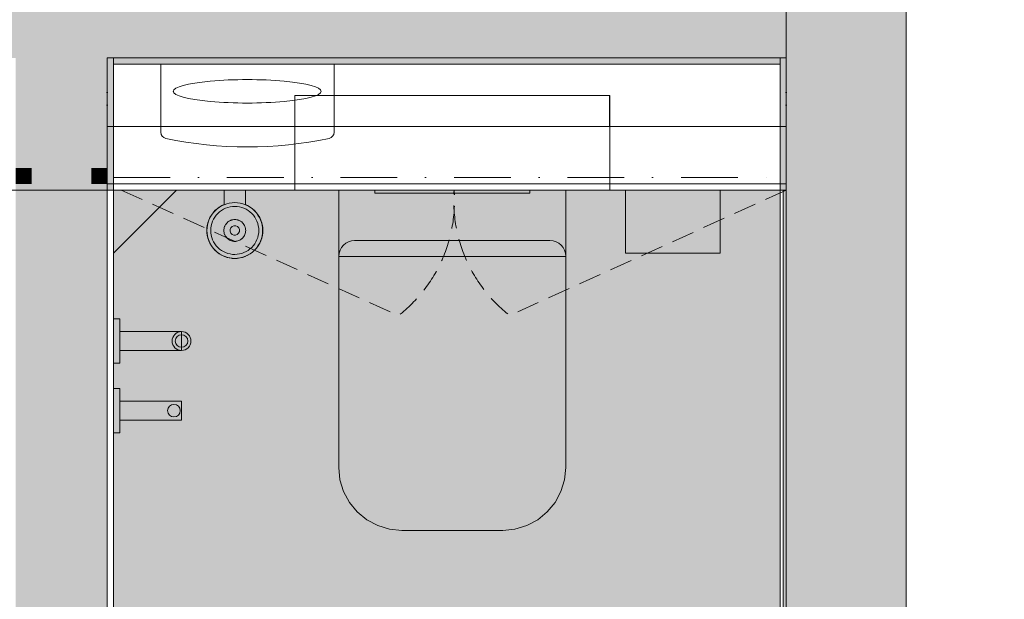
# Model space of a CAD drawing. Header units: millimetres. Extents: x -30 to 102382, y -31808 to 51594.
# Tile 155 of 172: x 78614 to 80176, y 31331 to 32250. Entities that reach past the tile are written whole.
import ezdxf

# ---------------------------------------------------------------- set-up
doc = ezdxf.new("R2010")
doc.units = ezdxf.units.MM
doc.header["$MEASUREMENT"] = 0
for name, pattern in [('Avanemissuund', [54, 36, -18]), ('Dashed', [127, 63.5, -63.5]), ('Ripplae kontuur', [180, 90, -45, 0, -45]), ('tl_xref_DASH_2.5-1.25', [3750, 2500, -1250]), ('Wipeout_Contour', [1000, 0, -1000])]:
    doc.linetypes.add(name, pattern=pattern)
for name, color, linetype in [('05 Sisesein proj.AR', 7, 'Continuous'), ('06 Põrand proj.AR', 7, 'Continuous'), ('43 Sanitaartehnika.SA', 7, 'Continuous'), ('43 Sanitaartehnika_ aksessuaarid.SA', 7, 'Continuous'), ('43 Sanitaartehnika_ peeglid.SA', 7, 'Continuous'), ('44 Sisustus_ aksessuaarid.SA', 7, 'Continuous'), ('44 Sisustus_ erimööbel karkass.SA', 7, 'Continuous'), ('47 Siseviimistlus_ põrand.SA', 7, 'Continuous'), ('47 Siseviimistlus_ sein.SA', 7, 'Continuous'), ('65 SA-VK põrandatrapid.SA', 7, 'Continuous')]:
    doc.layers.add(name, color=color, linetype=linetype)

# ---------------------------------------------------------------- blocks, each defined once
blk = doc.blocks.new('Bideedušš[577]_2', base_point=(78885.5, 31775.5))
at = {"layer": '43 Sanitaartehnika.SA', "color": 7, "linetype": 'Continuous', "lineweight": 20}
for p, q in [((78762.5, 31775), (78762.5, 31775.5)), ((78772.5, 31775.5), (78762.5, 31775.5)), ((78762.5, 31773.4), (78762.5, 31775)), ((78762.5, 31770.9), (78762.5, 31773.4)), ((78772.5, 31775), (78772.5, 31775.5)), ((78772.5, 31773.4), (78772.5, 31775)), ((78772.5, 31770.9), (78772.5, 31773.4)), ((78762.5, 31767.4), (78762.5, 31770.9)), ((78762.5, 31763), (78762.5, 31767.4)), ((78762.5, 31758), (78762.5, 31763)), ((78762.5, 31752.5), (78762.5, 31758)), ((78772.5, 31767.4), (78772.5, 31770.9)), ((78772.5, 31763), (78772.5, 31767.4)), ((78772.5, 31758), (78772.5, 31763)), ((78772.5, 31752.5), (78772.5, 31758)), ((78762.5, 31746.6), (78762.5, 31752.5)), ((78762.5, 31740.5), (78762.5, 31746.6)), ((78772.5, 31755.5), (78772.5, 31755.3)), ((78870.5, 31755.5), (78772.5, 31755.5)), ((78772.5, 31755.3), (78772.5, 31754.6)), ((78772.5, 31754.6), (78772.5, 31753.5)), ((78772.5, 31753.5), (78772.5, 31752)), ((78772.5, 31746.6), (78772.5, 31752.5)), ((78772.5, 31752), (78772.5, 31750.2)), ((78772.5, 31750.2), (78772.5, 31748)), ((78772.5, 31748), (78772.5, 31745.7)), ((78772.5, 31740.5), (78772.5, 31746.6)), ((78772.5, 31745.7), (78772.5, 31743.2)), ((78772.5, 31743.2), (78772.5, 31740.5)), ((78870.5, 31755.5), (78870.5, 31755.3)), ((78870.5, 31755.3), (78870.5, 31754.6)), ((78870.5, 31754.6), (78870.5, 31753.5)), ((78870.5, 31753.5), (78870.5, 31752)), ((78870.5, 31752), (78870.5, 31750.2)), ((78870.5, 31750.2), (78870.5, 31748)), ((78870.5, 31748), (78870.5, 31745.7)), ((78870.5, 31745.7), (78870.5, 31743.2)), ((78870.5, 31743.2), (78870.5, 31740.5)), ((78762.5, 31734.5), (78762.5, 31740.5)), ((78762.5, 31728.6), (78762.5, 31734.5)), ((78762.5, 31723), (78762.5, 31728.6)), ((78772.5, 31734.5), (78772.5, 31740.5)), ((78772.5, 31740.5), (78772.5, 31737.9)), ((78772.5, 31737.9), (78772.5, 31735.4)), ((78772.5, 31735.4), (78772.5, 31733)), ((78772.5, 31728.6), (78772.5, 31734.5)), ((78772.5, 31733), (78772.5, 31730.9)), ((78772.5, 31730.9), (78772.5, 31729.1)), ((78772.5, 31729.1), (78772.5, 31727.6)), ((78772.5, 31723), (78772.5, 31728.6)), ((78772.5, 31727.6), (78772.5, 31726.5)), ((78772.5, 31726.5), (78772.5, 31725.8)), ((78870.5, 31740.5), (78870.5, 31737.9)), ((78870.5, 31737.9), (78870.5, 31735.4)), ((78870.5, 31735.4), (78870.5, 31733)), ((78870.5, 31733), (78870.5, 31730.9)), ((78870.5, 31730.9), (78870.5, 31729.1)), ((78870.5, 31729.1), (78870.5, 31727.6)), ((78870.5, 31727.6), (78870.5, 31726.5)), ((78870.5, 31726.5), (78870.5, 31725.8)), ((78762.5, 31718), (78762.5, 31723)), ((78762.5, 31713.7), (78762.5, 31718)), ((78762.5, 31710.2), (78762.5, 31713.7)), ((78772.5, 31725.8), (78772.5, 31725.5)), ((78870.5, 31725.5), (78772.5, 31725.5)), ((78772.5, 31718), (78772.5, 31723)), ((78772.5, 31713.7), (78772.5, 31718)), ((78772.5, 31710.2), (78772.5, 31713.7)), ((78870.5, 31725.8), (78870.5, 31725.5)), ((78762.5, 31707.7), (78762.5, 31710.2)), ((78762.5, 31706.1), (78762.5, 31707.7)), ((78762.5, 31705.5), (78762.5, 31706.1)), ((78772.5, 31705.5), (78762.5, 31705.5)), ((78772.5, 31707.7), (78772.5, 31710.2)), ((78772.5, 31706.1), (78772.5, 31707.7)), ((78772.5, 31705.5), (78772.5, 31706.1)), ((78762.5, 31664.5), (78762.5, 31665)), ((78772.5, 31665), (78762.5, 31665)), ((78762.5, 31662.9), (78762.5, 31664.5)), ((78772.5, 31664.5), (78772.5, 31665)), ((78772.5, 31662.9), (78772.5, 31664.5)), ((78762.5, 31660.4), (78762.5, 31662.9)), ((78762.5, 31656.9), (78762.5, 31660.4)), ((78762.5, 31652.5), (78762.5, 31656.9)), ((78762.5, 31647.5), (78762.5, 31652.5)), ((78772.5, 31660.4), (78772.5, 31662.9)), ((78772.5, 31656.9), (78772.5, 31660.4)), ((78772.5, 31652.5), (78772.5, 31656.9)), ((78772.5, 31647.5), (78772.5, 31652.5)), ((78762.5, 31642), (78762.5, 31647.5)), ((78762.5, 31636.1), (78762.5, 31642)), ((78762.5, 31630), (78762.5, 31636.1)), ((78772.5, 31642), (78772.5, 31647.5)), ((78772.5, 31644.8), (78772.5, 31645)), ((78870.5, 31645), (78772.5, 31645)), ((78772.5, 31644.1), (78772.5, 31644.8)), ((78772.5, 31643), (78772.5, 31644.1)), ((78772.5, 31641.5), (78772.5, 31643)), ((78772.5, 31636.1), (78772.5, 31642)), ((78772.5, 31639.7), (78772.5, 31641.5)), ((78772.5, 31637.5), (78772.5, 31639.7)), ((78772.5, 31635.2), (78772.5, 31637.5)), ((78772.5, 31630), (78772.5, 31636.1)), ((78772.5, 31632.6), (78772.5, 31635.2)), ((78772.5, 31630), (78772.5, 31632.6)), ((78870.5, 31644.8), (78870.5, 31645)), ((78870.5, 31644.1), (78870.5, 31644.8)), ((78870.5, 31643), (78870.5, 31644.1)), ((78870.5, 31641.5), (78870.5, 31643)), ((78870.5, 31639.7), (78870.5, 31641.5)), ((78870.5, 31637.5), (78870.5, 31639.7)), ((78870.5, 31635.2), (78870.5, 31637.5)), ((78870.5, 31632.6), (78870.5, 31635.2)), ((78870.5, 31630), (78870.5, 31632.6)), ((78762.5, 31624), (78762.5, 31630)), ((78762.5, 31618.1), (78762.5, 31624)), ((78762.5, 31612.5), (78762.5, 31618.1)), ((78772.5, 31624), (78772.5, 31630)), ((78772.5, 31627.4), (78772.5, 31630)), ((78772.5, 31624.9), (78772.5, 31627.4)), ((78772.5, 31622.5), (78772.5, 31624.9)), ((78772.5, 31618.1), (78772.5, 31624)), ((78772.5, 31620.4), (78772.5, 31622.5)), ((78772.5, 31618.6), (78772.5, 31620.4)), ((78772.5, 31617.1), (78772.5, 31618.6)), ((78772.5, 31612.5), (78772.5, 31618.1)), ((78772.5, 31615.9), (78772.5, 31617.1)), ((78870.5, 31627.4), (78870.5, 31630)), ((78870.5, 31624.9), (78870.5, 31627.4)), ((78870.5, 31622.5), (78870.5, 31624.9)), ((78870.5, 31620.4), (78870.5, 31622.5)), ((78870.5, 31618.6), (78870.5, 31620.4)), ((78870.5, 31617.1), (78870.5, 31618.6)), ((78870.5, 31615.9), (78870.5, 31617.1)), ((78762.5, 31607.5), (78762.5, 31612.5)), ((78762.5, 31603.2), (78762.5, 31607.5)), ((78762.5, 31599.7), (78762.5, 31603.2)), ((78772.5, 31615.3), (78772.5, 31615.9)), ((78772.5, 31615), (78772.5, 31615.3)), ((78870.5, 31615), (78772.5, 31615)), ((78772.5, 31607.5), (78772.5, 31612.5)), ((78772.5, 31603.2), (78772.5, 31607.5)), ((78772.5, 31599.7), (78772.5, 31603.2)), ((78870.5, 31615.3), (78870.5, 31615.9)), ((78870.5, 31615), (78870.5, 31615.3)), ((78762.5, 31597.2), (78762.5, 31599.7)), ((78762.5, 31595.6), (78762.5, 31597.2)), ((78762.5, 31595), (78762.5, 31595.6)), ((78772.5, 31595), (78762.5, 31595)), ((78772.5, 31597.2), (78772.5, 31599.7)), ((78772.5, 31595.6), (78772.5, 31597.2)), ((78772.5, 31595), (78772.5, 31595.6))]:
    blk.add_line(p, q, dxfattribs=at)
at = {"layer": '43 Sanitaartehnika.SA', "color": 7, "linetype": 'Continuous', "lineweight": 20, "flags": 128}
for points in [[(78855.5, 31740.5, 1), (78885.5, 31740.5, 1)], [(78855.5, 31740.5, 1), (78885.5, 31740.5, 1)], [(78860.5, 31740.5, 1), (78880.5, 31740.5, 1)], [(78860.5, 31740.5, 1), (78880.5, 31740.5, 1)], [(78848.5, 31630, 1), (78868.5, 31630, 1)], [(78848.5, 31630, 1), (78868.5, 31630, 1)]]:
    blk.add_lwpolyline(points, format="xyb", close=True, dxfattribs=at)
blk = doc.blocks.new('Sanitary_Accessories_HEWI_Toilet-brush-unit[585]_2', base_point=(78955, 31925.8))
at = {"layer": '44 Sisustus_ aksessuaarid.SA', "color": 7, "linetype": 'Continuous', "lineweight": 20, "flags": 128}
for points in [[(78972, 31957), (78975.4, 31955.5), (78979.3, 31953.2), (78983, 31950.5), (78986.4, 31947.4), (78989.5, 31944), (78992.2, 31940.3), (78994.5, 31936.4), (78996.3, 31932.3), (78997.7, 31928.2), (78998.7, 31924.1), (78999.3, 31920), (78999.5, 31916), (78999.3, 31912), (78998.7, 31907.9), (78997.7, 31903.7), (78996.3, 31899.6), (78994.5, 31895.6), (78992.2, 31891.7), (78989.5, 31888), (78986.4, 31884.5), (78983, 31881.5), (78979.3, 31878.8), (78975.4, 31876.5), (78971.4, 31874.6), (78967.2, 31873.2), (78963.1, 31872.3), (78959, 31871.7), (78955, 31871.5), (78951, 31871.7), (78946.9, 31872.3), (78942.8, 31873.2), (78938.6, 31874.6), (78934.6, 31876.5), (78930.7, 31878.8), (78927, 31881.5), (78923.6, 31884.5), (78920.5, 31888), (78917.8, 31891.7), (78915.5, 31895.6), (78913.7, 31899.6), (78912.3, 31903.7), (78911.3, 31907.9), (78910.7, 31912), (78910.5, 31916), (78910.7, 31920), (78911.3, 31924.1), (78912.3, 31928.2), (78913.7, 31932.3), (78915.5, 31936.4), (78917.8, 31940.3), (78920.5, 31944), (78923.6, 31947.4), (78927, 31950.5), (78930.7, 31953.2), (78934.6, 31955.5), (78938, 31957), (78938, 31972.4), (78938, 31980), (78938.3, 31980), (78938.8, 31980), (78939.5, 31980), (78940, 31980), (78940.2, 31980), (78940.9, 31980), (78941.9, 31980), (78943, 31980), (78944.9, 31980), (78965.1, 31980), (78967, 31980), (78968.1, 31980), (78969.1, 31980), (78969.8, 31980), (78970, 31980), (78970.5, 31980), (78971.2, 31980), (78971.7, 31980), (78972, 31980), (78972, 31972.4), (78972, 31964.7)], [(78956.6, 31933.2), (78956.7, 31933.2), (78958.1, 31933), (78958.4, 31932.9), (78959.8, 31932.6), (78960, 31932.5), (78961.4, 31932.1), (78961.6, 31932), (78962.9, 31931.3), (78963.2, 31931.2), (78964.5, 31930.5), (78964.6, 31930.4), (78965.9, 31929.4), (78966, 31929.4), (78967.2, 31928.2), (78968.4, 31927), (78968.4, 31926.9), (78969.4, 31925.6), (78969.5, 31925.4), (78970.3, 31924.1), (78970.4, 31923.9), (78971, 31922.6), (78971.1, 31922.3), (78971.6, 31921), (78971.6, 31920.7), (78972, 31919.4), (78972, 31919.1), (78972.2, 31917.7), (78972.2, 31917.5), (78972.3, 31916), (78972.2, 31914.4), (78972.2, 31914.3), (78972, 31912.8), (78972, 31912.6), (78971.6, 31911.2), (78971.6, 31911), (78971.1, 31909.6), (78971, 31909.4), (78970.4, 31908), (78970.3, 31907.8), (78969.5, 31906.5), (78969.4, 31906.4), (78968.4, 31905.1), (78968.4, 31905), (78967.2, 31903.7), (78966, 31902.6), (78965.9, 31902.5), (78964.6, 31901.6), (78964.5, 31901.5), (78963.2, 31900.7), (78962.9, 31900.6), (78961.6, 31900), (78961.4, 31899.9), (78960, 31899.4), (78959.8, 31899.3), (78958.4, 31899), (78958.1, 31899), (78956.7, 31898.8), (78956.6, 31898.7), (78955, 31898.7), (78953.4, 31898.7), (78953.3, 31898.8), (78951.9, 31899), (78951.6, 31899), (78950.2, 31899.3), (78950, 31899.4), (78948.6, 31899.9), (78948.4, 31900), (78947.1, 31900.6), (78946.8, 31900.7), (78945.5, 31901.5), (78945.4, 31901.6), (78944.1, 31902.5), (78944, 31902.6), (78942.8, 31903.7), (78941.6, 31905), (78941.6, 31905.1), (78940.6, 31906.4), (78940.5, 31906.5), (78939.7, 31907.8), (78939.6, 31908), (78939, 31909.4), (78938.9, 31909.6), (78938.4, 31911), (78938.4, 31911.2), (78938, 31912.6), (78938, 31912.8), (78937.8, 31914.3), (78937.8, 31914.4), (78937.7, 31916), (78937.8, 31917.5), (78937.8, 31917.7), (78938, 31919.1), (78938, 31919.4), (78938.4, 31920.7), (78938.4, 31921), (78938.9, 31922.3), (78939, 31922.6), (78939.6, 31923.9), (78939.7, 31924.1), (78940.5, 31925.4), (78940.6, 31925.6), (78941.6, 31926.9), (78941.6, 31927), (78942.8, 31928.2), (78944, 31929.4), (78944.1, 31929.4), (78945.4, 31930.4), (78945.5, 31930.5), (78946.8, 31931.2), (78947.1, 31931.3), (78948.4, 31932), (78948.6, 31932.1), (78950, 31932.5), (78950.2, 31932.6), (78951.6, 31932.9), (78951.9, 31933), (78953.3, 31933.2), (78953.4, 31933.2), (78955, 31933.3)], [(78953.7, 31923.4), (78956.6, 31923.3), (78959.3, 31922.1), (78961.3, 31920), (78962.4, 31917.3), (78962.3, 31914.4), (78961.1, 31911.7), (78959, 31909.7), (78956.3, 31908.6), (78953.4, 31908.7), (78950.7, 31909.8), (78948.7, 31911.9), (78947.6, 31914.7), (78947.7, 31917.6), (78948.9, 31920.3), (78951, 31922.3)]]:
    blk.add_lwpolyline(points, close=True, dxfattribs=at)
for points in [[(78910.7, 31915.9, -0.414214), (78955, 31960.2, -0.414214), (78999.2, 31915.9, -0.414214), (78955, 31871.7, -0.414214)], [(78955, 31877.9, 0.198884), (78981.9, 31889.1, 0.198941), (78993.1, 31916, 0.198941), (78981.9, 31942.9, 0.198884), (78955, 31954, 0.198884), (78928.1, 31942.9, 0.198941), (78916.9, 31916), (78916.9, 31915.9, 0.198711), (78928.1, 31889, 0.198655)]]:
    blk.add_lwpolyline(points, format="xyb", close=True, dxfattribs=at)
blk = doc.blocks.new('Mirror 26[586]_2', base_point=(78597.5, 31979.9))
at = {"layer": '43 Sanitaartehnika_ peeglid.SA', "color": 7, "linetype": 'Continuous', "lineweight": 20}
for p, q in [((78597.5, 31979.9), (78597.5, 30509.9)), ((78762.5, 31979.9), (78597.5, 31979.9)), ((78762.5, 30509.9), (78762.5, 31979.9)), ((78597.5, 30509.9), (78762.5, 30509.9))]:
    blk.add_line(p, q, dxfattribs=at)
at = {"layer": '43 Sanitaartehnika_ peeglid.SA', "color": 7, "linetype": 'Continuous', "lineweight": 20, "flags": 128}
blk.add_lwpolyline([(78597.5, 31979.9), (78597.5, 30509.9), (78762.5, 30509.9), (78762.5, 31979.9)], close=True, dxfattribs=at)
blk = doc.blocks.new('WC 26[662]_2', base_point=(79300, 31979.9))
at = {"layer": '43 Sanitaartehnika.SA', "color": 7, "linetype": 'Continuous', "lineweight": 20}
for p, q in [((79550, 32129.9), (79050, 32129.9)), ((79050, 31979.9), (79050, 32129.9)), ((79550, 31979.9), (79550, 32129.9)), ((79550, 31979.9), (79050, 31979.9)), ((79145, 31899.9), (79300, 31899.9)), ((79300, 31899.9), (79455, 31899.9)), ((79480, 31874.9), (79120, 31874.9))]:
    blk.add_line(p, q, dxfattribs=at)
at = {"layer": '43 Sanitaartehnika.SA', "color": 7, "linetype": 'Continuous', "lineweight": 20, "flags": 128}
for points in [[(79220, 31439.9), (79200.5, 31441.9), (79181.7, 31447.6), (79164.4, 31456.8), (79149.3, 31469.2), (79136.9, 31484.4), (79127.6, 31501.7), (79121.9, 31520.4), (79120, 31539.9), (79120, 31979.9), (79480, 31979.9), (79480, 31539.9), (79478.1, 31520.4), (79472.4, 31501.7), (79463.1, 31484.4), (79450.7, 31469.2), (79435.6, 31456.8), (79418.3, 31447.6), (79399.5, 31441.9), (79380, 31439.9)], [(79177, 31979.9), (79423, 31979.9), (79423, 31974.9), (79177, 31974.9)]]:
    blk.add_lwpolyline(points, close=True, dxfattribs=at)
at = {"layer": '43 Sanitaartehnika.SA', "color": 7, "linetype": 'Continuous', "lineweight": 20}
for centre, start, end in [((79145, 31874.9), 90, 180), ((79455, 31874.9), 0, 90)]:
    blk.add_arc(centre, 25, start, end, dxfattribs=at)
blk = doc.blocks.new('Stainless steel paper towel C_Z folds dispenser DT0106x')
at = {"layer": '43 Sanitaartehnika_ aksessuaarid.SA', "color": 8, "linetype": 'Continuous', "lineweight": 13}
blk.add_line((116.9, -43.1), (116.9, -43.1), dxfattribs=at)
at = {"layer": '43 Sanitaartehnika_ aksessuaarid.SA', "color": 8, "linetype": 'Continuous', "lineweight": 13, "flags": 128}
blk.add_lwpolyline([(-137.5, 0), (137.5, 0), (137.5, -108.2, -0.354813), (129.6, -117.9, -0.103858), (-129.6, -117.9, -0.354813), (-137.5, -108.2)], format="xyb", close=True, dxfattribs=at)
at = {"layer": '43 Sanitaartehnika_ aksessuaarid.SA', "color": 8, "linetype": 'Continuous', "lineweight": 13}
for start_param, end_param in [(6.280936, 9.424778), (3.141593, 6.285435)]:
    blk.add_ellipse((-0.3, -43.1), major_axis=(117.2, 0), ratio=0.15873, start_param=start_param, end_param=end_param, dxfattribs=at)
blk.add_point((-117.5, -43.1), dxfattribs=at)

msp = doc.modelspace()

# ---------------------------------------------------------------- hatches: boundary and pattern name
at = {"layer": '05 Sisesein proj.AR', "linetype": 'Continuous', "lineweight": 13}
for points in [[(77530, 32189.9), (79830, 32189.9), (79830, 32379.9), (77530, 32379.9)], [(78607.5, 32189.9), (78607.5, 32080.9), (78620, 32080.9), (78620, 32189.9)], [(78620, 32189.9), (78620, 32080.9), (78632.5, 32080.9), (78632.5, 32189.9)], [(78727.5, 32080.9), (78727.5, 32189.9), (78632.5, 32189.9), (78632.5, 32080.9)], [(78740, 32080.9), (78740, 32189.9), (78727.5, 32189.9), (78727.5, 32080.9)], [(78620, 32080.9), (78607.5, 32080.9), (78607.5, 32014.9), (78620, 32014.9)], [(78632.5, 32080.9), (78620, 32080.9), (78620, 32014.9), (78632.5, 32014.9)], [(78727.5, 32080.9), (78632.5, 32080.9), (78632.5, 32014.9), (78727.5, 32014.9)], [(78740, 32080.9), (78727.5, 32080.9), (78727.5, 32014.9), (78740, 32014.9)], [(78620, 32014.9), (78607.5, 32014.9), (78607.5, 32002.4), (78620, 32002.4)], [(78632.5, 32014.9), (78620, 32014.9), (78620, 32002.4), (78632.5, 32002.4)], [(78727.5, 32014.9), (78632.5, 32014.9), (78632.5, 32002.4), (78727.5, 32002.4)], [(78740, 32014.9), (78727.5, 32014.9), (78727.5, 32002.4), (78740, 32002.4)], [(78620, 32002.4), (78607.5, 32002.4), (78607.5, 31989.9), (78620, 31989.9)], [(78632.5, 32002.4), (78620, 32002.4), (78620, 31989.9), (78632.5, 31989.9)], [(78727.5, 32002.4), (78632.5, 32002.4), (78632.5, 31989.9), (78727.5, 31989.9)], [(78740, 32002.4), (78727.5, 32002.4), (78727.5, 31989.9), (78740, 31989.9)], [(78607.5, 31989.9), (78607.5, 30500), (78620, 30500), (78620, 31989.9)], [(78620, 31989.9), (78620, 30500), (78632.5, 30500), (78632.5, 31989.9)], [(78727.5, 30500), (78727.5, 31989.9), (78632.5, 31989.9), (78632.5, 30500)], [(78740, 30500), (78740, 31989.9), (78727.5, 31989.9), (78727.5, 30500)]]:
    msp.add_hatch(color=252, dxfattribs=at).paths.add_polyline_path(points)
at = {"layer": '43 Sanitaartehnika_ aksessuaarid.SA', "linetype": 'Continuous', "lineweight": 13}
msp.add_hatch(color=253, dxfattribs=at).paths.add_polyline_path([(79725, 31979.9), (79650, 31979.9), (79575, 31979.9), (79575, 31879.9), (79725, 31879.9)])
at = {"layer": '44 Sisustus_ erimööbel karkass.SA', "linetype": 'Continuous', "lineweight": 13}
msp.add_hatch(color=252, dxfattribs=at).paths.add_polyline_path([(79830, 32189.9), (78752.5, 32189.9), (78762.5, 32179.9), (79820, 32179.9)])
at = {"layer": '47 Siseviimistlus_ põrand.SA', "linetype": 'Continuous', "lineweight": 0}
msp.add_hatch(color=27, dxfattribs=at).paths.add_polyline_path([(79830, 30500), (79830, 31989.9), (78752.5, 31989.9), (78752.5, 30500)])

# ---------------------------------------------------------------- linework, layer by layer
at = {"layer": '05 Sisesein proj.AR', "color": 7, "linetype": 'Continuous', "lineweight": 20, "flags": 128}
for points in [[(80020, 30500), (80020, 33280)], [(78752.5, 32189.9), (79830, 32189.9)]]:
    msp.add_lwpolyline(points, dxfattribs=at)
msp.add_lwpolyline([(78752.5, 32190), (78752.5, 31990), (79830, 31990), (79830, 32190)], close=True, dxfattribs=at)
at = {"layer": '06 Põrand proj.AR', "color": 7, "linetype": 'Continuous', "lineweight": 20, "flags": 128}
for points in [[(77530, 30500), (79830, 30500), (79830, 33469.9), (82300, 33469.9), (82300, 37970), (77530, 37970)], [(79830, 30260), (82490, 30260), (82490, 33469.9), (79830, 33469.9)]]:
    msp.add_lwpolyline(points, close=True, dxfattribs=at)
at = {"layer": '43 Sanitaartehnika.SA', "color": 7, "linetype": 'Continuous', "lineweight": 20, "flags": 128}
msp.add_lwpolyline([(79549.4, 32034.9), (79549.4, 32129.9), (79050, 32129.9), (79050, 32034.9)], close=True, dxfattribs=at)
at = {"layer": '43 Sanitaartehnika_ aksessuaarid.SA', "color": 8, "linetype": 'Continuous', "lineweight": 13, "flags": 128}
msp.add_lwpolyline([(79725, 31979.9), (79650, 31979.9), (79575, 31979.9), (79575, 31879.9), (79725, 31879.9)], close=True, dxfattribs=at)
at = {"layer": '44 Sisustus_ erimööbel karkass.SA', "color": 7, "linetype": 'Ripplae kontuur', "lineweight": 20}
for p, q in [((78752.5, 32189.9), (79830, 32189.9)), ((78752.5, 32189.9), (79820, 32189.9)), ((78752.5, 32189.9), (79830, 32189.9)), ((78762.5, 32189.9), (79820, 32189.9)), ((78762.5, 32179.9), (78762.5, 32189.9)), ((79820, 32179.9), (79820, 32189.9)), ((79820, 32179.9), (79820, 32189.9))]:
    msp.add_line(p, q, dxfattribs=at)
at = {"layer": '44 Sisustus_ erimööbel karkass.SA', "color": 7, "linetype": 'Continuous', "lineweight": 20}
for p, q in [((78752.5, 32189.9), (79830, 32189.9)), ((79830, 32189.9), (78752.5, 32189.9)), ((78752.5, 32189.9), (79830, 32189.9)), ((78762.5, 32179.9), (79820, 32179.9)), ((79820, 32179.9), (78762.5, 32179.9))]:
    msp.add_line(p, q, dxfattribs=at)
at = {"layer": '47 Siseviimistlus_ põrand.SA', "color": 253, "linetype": 'tl_xref_DASH_2.5-1.25', "lineweight": 13, "flags": 128}
msp.add_lwpolyline([(79830, 30500), (79830, 31989.9), (78752.5, 31989.9), (78752.5, 30500)], close=True, dxfattribs=at)

# ---------------------------------------------------------------- next in the draw order: wipeouts: each hides what was drawn before it
at = {"color": 254, "linetype": 'Wipeout_Contour', "lineweight": 0, "ltscale": 255007.531069}
msp.add_wipeout([(78762.5, 31979.9), (78752.5, 31989.9), (78752.5, 31979.9)], dxfattribs=at).dxf.layer = '47 Siseviimistlus_ sein.SA'
at = {"color": 254, "linetype": 'Wipeout_Contour', "lineweight": 0, "ltscale": 257985.859689}
msp.add_wipeout([(79820, 31979.9), (79830, 31979.9), (79830, 31989.9)], dxfattribs=at).dxf.layer = '47 Siseviimistlus_ sein.SA'

# ---------------------------------------------------------------- next in the draw order: wipeouts: each hides what was drawn before it
at = {"color": 254, "linetype": 'Wipeout_Contour', "lineweight": 0, "ltscale": 257981.596857}
msp.add_wipeout([(79820, 31979.9), (79830, 31989.9), (79820, 31989.9)], dxfattribs=at).dxf.layer = '47 Siseviimistlus_ sein.SA'

# ---------------------------------------------------------------- next in the draw order: linework, layer by layer
at = {"layer": '47 Siseviimistlus_ sein.SA', "color": 7, "linetype": 'Continuous', "lineweight": 20, "flags": 128}
msp.add_lwpolyline([(79830, 31989.9), (79830, 31979.9)], dxfattribs=at)

# ---------------------------------------------------------------- next in the draw order: wipeouts: each hides what was drawn before it
at = {"color": 254, "linetype": 'Wipeout_Contour', "lineweight": 0, "ltscale": 341998.310404}
msp.add_wipeout([(78762.5, 31979.9), (79820, 31979.9), (79820, 31989.9), (78762.5, 31989.9)], dxfattribs=at).dxf.layer = '47 Siseviimistlus_ sein.SA'

# ---------------------------------------------------------------- next in the draw order: linework, layer by layer
at = {"layer": '43 Sanitaartehnika_ aksessuaarid.SA', "color": 252, "linetype": 'Avanemissuund', "lineweight": 13, "flags": 128}
msp.add_lwpolyline([(78775, 31979.9), (79214.8, 31780.9, 0.249868), (79303, 31979.9)], format="xyb", dxfattribs=at)

# ---------------------------------------------------------------- next in the draw order: block references
at = {"layer": '44 Sisustus_ aksessuaarid.SA', "color": 7, "linetype": 'Continuous', "lineweight": 20}
msp.add_blockref('Sanitary_Accessories_HEWI_Toilet-brush-unit[585]_2', (78955, 31925.8), dxfattribs=at)

# ---------------------------------------------------------------- next in the draw order: wipeouts: each hides what was drawn before it
at = {"color": 254, "linetype": 'Wipeout_Contour', "lineweight": 0, "ltscale": 255020.008653}
msp.add_wipeout([(78762.5, 31989.9), (78752.5, 31989.9), (78762.5, 31979.9)], dxfattribs=at).dxf.layer = '47 Siseviimistlus_ sein.SA'

# ---------------------------------------------------------------- next in the draw order: linework, layer by layer
at = {"layer": '47 Siseviimistlus_ sein.SA', "color": 7, "linetype": 'Continuous', "lineweight": 20, "flags": 128}
for points in [[(78752.5, 31989.9), (78752.5, 31979.9)], [(79830, 31989.9), (78752.5, 31989.9)], [(78762.5, 31979.9), (79820, 31979.9)]]:
    msp.add_lwpolyline(points, dxfattribs=at)

# ---------------------------------------------------------------- next in the draw order: wipeouts: each hides what was drawn before it
at = {"color": 254, "linetype": 'Wipeout_Contour', "lineweight": 0, "ltscale": 342015.183003}
msp.add_wipeout([(78752.5, 31989.9), (79830, 31989.9), (79830, 32002.4), (78752.5, 32002.4)], dxfattribs=at).dxf.layer = '05 Sisesein proj.AR'
at = {"color": 254, "linetype": 'Wipeout_Contour', "lineweight": 0, "ltscale": 338926.740904}
msp.add_wipeout([(78762.5, 30510), (78762.5, 31979.9), (78752.5, 31979.9), (78752.5, 30510)], dxfattribs=at).dxf.layer = '47 Siseviimistlus_ sein.SA'
at = {"color": 254, "linetype": 'Wipeout_Contour', "lineweight": 0, "ltscale": 342899.331918}
msp.add_wipeout([(79820, 31979.9), (79820, 30510), (79830, 30510), (79830, 31979.9)], dxfattribs=at).dxf.layer = '47 Siseviimistlus_ sein.SA'

# ---------------------------------------------------------------- next in the draw order: hatches: boundary and pattern name
at = {"layer": '05 Sisesein proj.AR', "linetype": 'Continuous', "lineweight": 13}
msp.add_hatch(color=252, dxfattribs=at).paths.add_polyline_path([(78752.5, 30500), (78752.5, 31989.9), (78740, 31989.9), (78740, 30500)])
at = {"layer": '47 Siseviimistlus_ sein.SA', "linetype": 'Continuous', "lineweight": 13}
msp.add_hatch(color=252, dxfattribs=at).paths.add_polyline_path([(79830, 30505), (79830, 31980), (79825, 31980), (79825, 30505)])

# ---------------------------------------------------------------- next in the draw order: linework, layer by layer
at = {"layer": '05 Sisesein proj.AR', "color": 7, "linetype": 'Continuous', "lineweight": 20, "flags": 128}
for points in [[(78752.5, 31989.9), (79830, 31989.9)], [(78752.5, 30500), (78752.5, 31989.9)]]:
    msp.add_lwpolyline(points, dxfattribs=at)
at = {"layer": '43 Sanitaartehnika_ aksessuaarid.SA', "color": 252, "linetype": 'Avanemissuund', "lineweight": 13, "flags": 128}
msp.add_lwpolyline([(79830, 31979.9), (79391.2, 31780.9, -0.249868), (79303, 31979.9)], format="xyb", dxfattribs=at)
at = {"layer": '44 Sisustus_ erimööbel karkass.SA', "color": 7, "linetype": 'Ripplae kontuur', "lineweight": 20}
for p, q in [((78752.5, 31979.9), (79291, 31979.9)), ((78752.5, 31979.9), (79830, 31979.9)), ((79293, 31979.9), (79830, 31979.9))]:
    msp.add_line(p, q, dxfattribs=at)
at = {"layer": '44 Sisustus_ erimööbel karkass.SA', "color": 7, "linetype": 'Continuous', "lineweight": 20}
for p, q in [((78762.5, 31979.9), (78752.5, 31979.9)), ((78752.5, 31979.9), (79830, 31979.9)), ((79830, 31979.9), (79820, 31979.9))]:
    msp.add_line(p, q, dxfattribs=at)
at = {"layer": '47 Siseviimistlus_ sein.SA', "color": 7, "linetype": 'Continuous', "lineweight": 20, "flags": 128}
for points in [[(78752.5, 31979.9), (78752.5, 30500)], [(78762.5, 30510), (78762.5, 31979.9)], [(79820, 31979.9), (79820, 30510)], [(79825, 31980), (79825, 30505)], [(79830, 31980), (79825, 31980)], [(79830, 30500), (79830, 31980)], [(79830, 30510), (79830, 31979.9)]]:
    msp.add_lwpolyline(points, dxfattribs=at)
at = {"layer": '65 SA-VK põrandatrapid.SA', "color": 214, "linetype": 'tl_xref_DASH_2.5-1.25', "lineweight": 13, "flags": 128}
msp.add_lwpolyline([(78762.5, 31879.9), (78762.5, 31979.9), (78862.5, 31979.9)], close=True, dxfattribs=at)

# ---------------------------------------------------------------- next in the draw order: block references
at = {"layer": '43 Sanitaartehnika.SA', "color": 7, "linetype": 'Continuous', "lineweight": 20}
msp.add_blockref('Bideedušš[577]_2', (78885.5, 31775.5), dxfattribs=at)
at = {"layer": '43 Sanitaartehnika_ peeglid.SA', "color": 7, "linetype": 'Continuous', "lineweight": 20}
msp.add_blockref('Mirror 26[586]_2', (78597.5, 31979.9), dxfattribs=at)

# ---------------------------------------------------------------- next in the draw order: wipeouts: each hides what was drawn before it
at = {"color": 254, "linetype": 'Wipeout_Contour', "lineweight": 0, "ltscale": 342033.897176}
msp.add_wipeout([(78752.5, 32002.4), (79830, 32002.4), (79830, 32014.9), (78752.5, 32014.9)], dxfattribs=at).dxf.layer = '05 Sisesein proj.AR'

# ---------------------------------------------------------------- next in the draw order: hatches: boundary and pattern name
at = {"layer": '05 Sisesein proj.AR', "linetype": 'Continuous', "lineweight": 13}
msp.add_hatch(color=252, dxfattribs=at).paths.add_polyline_path([(78752.5, 32002.4), (78740, 32002.4), (78740, 31989.9), (78752.5, 31989.9)])

# ---------------------------------------------------------------- next in the draw order: linework, layer by layer
at = {"layer": '05 Sisesein proj.AR', "color": 7, "linetype": 'Continuous', "lineweight": 20}
msp.add_line((78752.5, 31989.9), (78752.5, 32002.4), dxfattribs=at)
msp.add_line((78752.5, 31989.9), (78752.5, 32002.4), dxfattribs=at)
at = {"layer": '05 Sisesein proj.AR', "color": 7, "linetype": 'Continuous', "lineweight": 20, "flags": 128}
msp.add_lwpolyline([(79830, 31989.9), (79830, 32002.4)], dxfattribs=at)
at = {"layer": '44 Sisustus_ erimööbel karkass.SA', "color": 7, "linetype": 'Ripplae kontuur', "lineweight": 20}
for p, q in [((78762.5, 31999.9), (79830, 31999.9)), ((78762.5, 31999.9), (79820, 31999.9)), ((78762.5, 31999.9), (79820, 31999.9)), ((79830, 31979.9), (79830, 31999.9))]:
    msp.add_line(p, q, dxfattribs=at)

# ---------------------------------------------------------------- next in the draw order: wipeouts: each hides what was drawn before it
at = {"color": 254, "linetype": 'Wipeout_Contour', "lineweight": 0, "ltscale": 342092.721413}
msp.add_wipeout([(78752.5, 32014.9), (79830, 32014.9), (79830, 32080.9), (78752.5, 32080.9)], dxfattribs=at).dxf.layer = '05 Sisesein proj.AR'

# ---------------------------------------------------------------- next in the draw order: hatches: boundary and pattern name
at = {"layer": '05 Sisesein proj.AR', "linetype": 'Continuous', "lineweight": 13}
for points in [[(79830, 33280), (79830, 30500), (80020, 30500), (80020, 33280)], [(78752.5, 32080.9), (78752.5, 32189.9), (78740, 32189.9), (78740, 32080.9)], [(78752.5, 32080.9), (78740, 32080.9), (78740, 32014.9), (78752.5, 32014.9)], [(78752.5, 32014.9), (78740, 32014.9), (78740, 32002.4), (78752.5, 32002.4)]]:
    msp.add_hatch(color=252, dxfattribs=at).paths.add_polyline_path(points)
at = {"layer": '44 Sisustus_ erimööbel karkass.SA', "linetype": 'Continuous', "lineweight": 13}
for points in [[(78762.5, 32179.9), (78752.5, 32189.9), (78752.5, 31979.9), (78762.5, 31979.9)], [(79820, 32179.9), (79820, 31979.9), (79830, 31979.9), (79830, 32189.9)]]:
    msp.add_hatch(color=252, dxfattribs=at).paths.add_polyline_path(points)

# ---------------------------------------------------------------- next in the draw order: linework, layer by layer
at = {"layer": '05 Sisesein proj.AR', "color": 7, "linetype": 'Continuous', "lineweight": 20}
for p, q in [((78752.5, 32014.9), (78752.5, 32080.9)), ((78752.5, 32014.9), (78752.5, 32080.9)), ((78752.5, 32002.4), (78752.5, 32014.9)), ((78752.5, 32002.4), (78752.5, 32014.9))]:
    msp.add_line(p, q, dxfattribs=at)
at = {"layer": '05 Sisesein proj.AR', "color": 7, "linetype": 'Continuous', "lineweight": 20, "flags": 128}
for points in [[(78752.5, 32080.9), (78752.5, 32189.9)], [(79830, 32189.9), (79830, 30500)], [(79830, 32080.9), (78752.5, 32080.9)], [(79830, 32014.9), (79830, 32080.9)], [(79830, 32002.4), (79830, 32014.9)]]:
    msp.add_lwpolyline(points, dxfattribs=at)
at = {"layer": '44 Sisustus_ erimööbel karkass.SA', "color": 7, "linetype": 'Ripplae kontuur', "lineweight": 20}
for p, q in [((78752.5, 31999.9), (78752.5, 32189.9)), ((78752.5, 31999.9), (78752.5, 32189.9)), ((78752.5, 31979.9), (78752.5, 32189.9)), ((79830, 31999.9), (79830, 32189.9)), ((79830, 31979.9), (79830, 32189.9))]:
    msp.add_line(p, q, dxfattribs=at)
at = {"layer": '44 Sisustus_ erimööbel karkass.SA', "color": 7, "linetype": 'Continuous', "lineweight": 20}
for p, q in [((78752.5, 32189.9), (78752.5, 31979.9)), ((78752.5, 32189.9), (78752.5, 31979.9)), ((78752.5, 31979.9), (78752.5, 32189.9)), ((78762.5, 32179.9), (78762.5, 31979.9)), ((79820, 32179.9), (79820, 31979.9)), ((79830, 31979.9), (79830, 32189.9)), ((79830, 32189.9), (79830, 31999.9)), ((79830, 32189.9), (79830, 31979.9))]:
    msp.add_line(p, q, dxfattribs=at)

# ---------------------------------------------------------------- next in the draw order: block references
at = {"layer": '43 Sanitaartehnika.SA', "color": 7, "linetype": 'Continuous', "lineweight": 20}
msp.add_blockref('WC 26[662]_2', (79300, 31979.9), dxfattribs=at)
at = {"layer": '43 Sanitaartehnika_ aksessuaarid.SA', "color": 8, "linetype": 'Dashed', "lineweight": 13, "zscale": 1000}
msp.add_blockref('Stainless steel paper towel C_Z folds dispenser DT0106x', (78975, 32179.9), dxfattribs=at)

doc.saveas('drawing.dxf')
